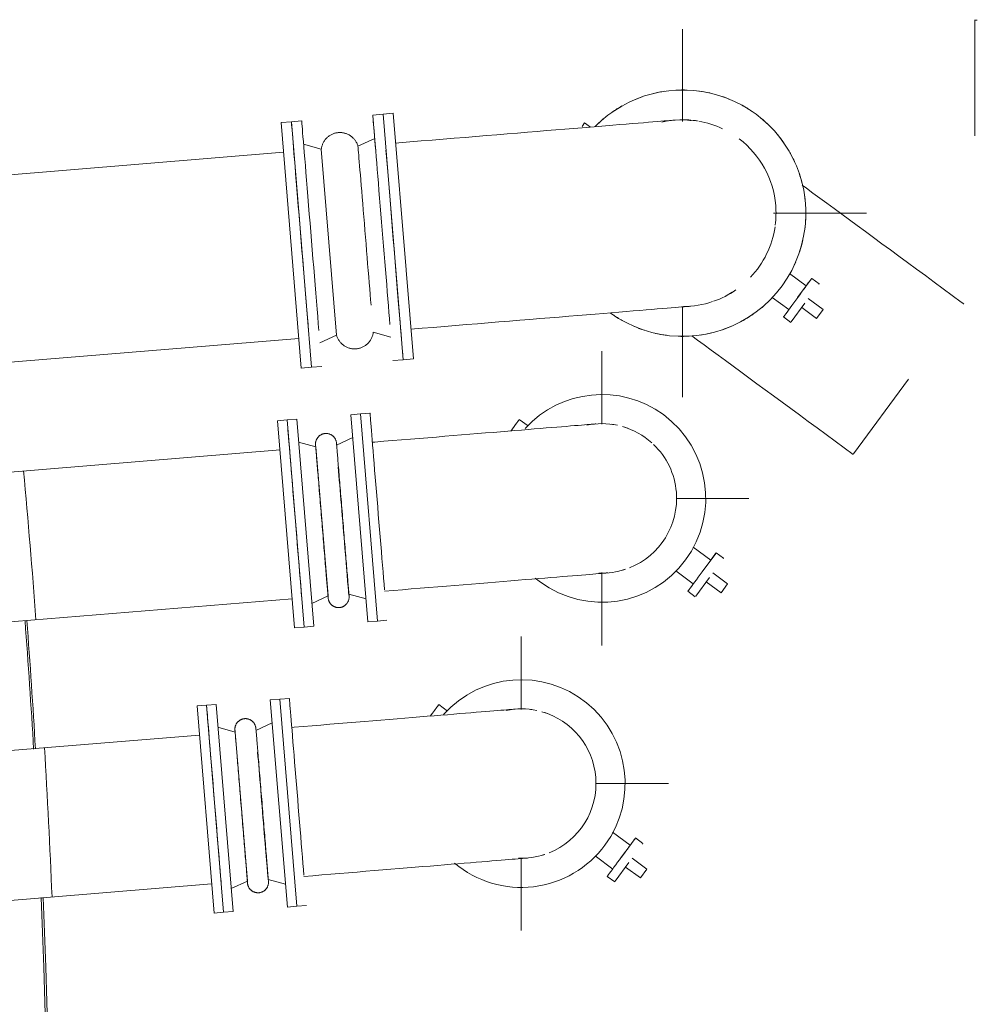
# Model space of a CAD drawing. Header units: metres. Extents: x 135583 to 135939, y 457896 to 458258.
# Tile 29 of 256: x 135630.36 to 135632.97, y 458089.87 to 458092.55. Entities that reach past the tile are written whole.
import ezdxf

# ---------------------------------------------------------------- set-up
doc = ezdxf.new("R2010")
doc.units = ezdxf.units.M
doc.linetypes.add('Hidden', pattern=[4, 2, -2])
doc.layers.add('NIEUWE INSTALLATIE', color=250, linetype='Continuous', lineweight=0)

msp = doc.modelspace()

# ---------------------------------------------------------------- linework, layer by layer
at = {"layer": 'NIEUWE INSTALLATIE'}
for p, q in [((135632.959, 458092.233), (135632.959, 458092.5489)), ((135632.1639, 458092.2721), (135632.1639, 458092.5228)), ((135631.3491, 458092.292), (135631.3212, 458092.2897)), ((135631.377, 458092.2943), (135631.3491, 458092.292)), ((135631.4039, 458091.6242), (135631.3491, 458092.292)), ((135631.4119, 458091.869), (135631.377, 458092.2943)), ((135631.0999, 458092.2715), (135631.072, 458092.2692)), ((135631.1269, 458091.6015), (135631.072, 458092.2692)), ((135631.1278, 458092.2738), (135631.0999, 458092.2715)), ((135631.1548, 458091.6038), (135631.0999, 458092.2715)), ((135631.8905, 458092.2587), (135631.8974, 458092.2682)), ((135631.913, 458092.2568), (135631.8974, 458092.2682)), ((135631.3264, 458092.2259), (135631.281, 458092.2051)), ((135631.0786, 458092.1885), (135629.385, 458092.0494)), ((135631.1813, 458092.1969), (135631.1331, 458092.21)), ((135631.2229, 458091.6906), (135631.1813, 458092.1969)), ((135632.4111, 458092.0228), (135632.6639, 458092.0228)), ((135631.4318, 458091.6265), (135631.412, 458091.868)), ((135632.5002, 458091.8253), (135632.4548, 458091.8587)), ((135632.4765, 458091.7931), (135632.5137, 458091.8437)), ((135632.5352, 458091.8307), (135632.515, 458091.8455)), ((135632.4078, 458091.7939), (135632.4529, 458091.7608)), ((135632.5056, 458091.7904), (135632.5459, 458091.7608)), ((135632.1639, 458091.5228), (135632.1639, 458091.7689)), ((135632.4967, 458091.7783), (135632.4595, 458091.7277)), ((135632.4878, 458091.7662), (135632.5281, 458091.7366)), ((135632.5459, 458091.7608), (135632.5281, 458091.7366)), ((135632.4381, 458091.7407), (135632.4582, 458091.7259)), ((135629.4265, 458091.5431), (135631.1202, 458091.6822)), ((135631.1774, 458091.6699), (135631.2229, 458091.6906)), ((135631.3226, 458091.6988), (135631.3708, 458091.6857)), ((135631.376, 458091.6219), (135631.4039, 458091.6242)), ((135631.4039, 458091.6242), (135631.4318, 458091.6265)), ((135631.9443, 458091.4486), (135631.9443, 458091.6472)), ((135631.1269, 458091.6015), (135631.1548, 458091.6038)), ((135631.1548, 458091.6038), (135631.1827, 458091.6061)), ((135632.7779, 458091.5716), (135632.6284, 458091.3681)), ((135631.0884, 458091.4604), (135631.0625, 458091.4582)), ((135631.3136, 458091.4789), (135631.2877, 458091.4767)), ((135631.334, 458090.9136), (135631.2877, 458091.4767)), ((135631.7434, 458091.4445), (135631.7198, 458091.4618)), ((135631.1088, 458090.8951), (135631.0625, 458091.4582)), ((135631.069, 458091.3792), (135629.0177, 458091.2107)), ((135632.1466, 458091.2472), (135632.3443, 458091.2472)), ((135632.2404, 458091.0793), (135632.1926, 458091.1144)), ((135632.2167, 458091.0471), (135632.2539, 458091.0977)), ((135632.2754, 458091.0847), (135632.2552, 458091.0995)), ((135631.9443, 458090.8472), (135631.9443, 458091.0454)), ((135632.1453, 458091.05), (135632.193, 458091.0149)), ((135632.2369, 458091.0323), (135632.1997, 458090.9817)), ((135632.2457, 458091.0444), (135632.286, 458091.0148)), ((135632.228, 458091.0202), (135632.2683, 458090.9906)), ((135632.286, 458091.0148), (135632.2683, 458090.9906)), ((135632.1782, 458090.9947), (135632.1984, 458090.9799)), ((135629.051, 458090.8057), (135631.1023, 458090.9742)), ((135631.334, 458090.9136), (135631.3599, 458090.9158)), ((135631.1088, 458090.8951), (135631.1347, 458090.8973)), ((135631.7251, 458090.673), (135631.7251, 458090.8717)), ((135630.8692, 458090.6848), (135630.8433, 458090.6827)), ((135631.0944, 458090.7033), (135631.0685, 458090.7012)), ((135631.1148, 458090.1381), (135631.0685, 458090.7012)), ((135631.5245, 458090.6687), (135631.5006, 458090.6863)), ((135630.8895, 458090.1196), (135630.8433, 458090.6827)), ((135630.8498, 458090.6036), (135628.7982, 458090.4351)), ((135631.9274, 458090.4717), (135632.1251, 458090.4717)), ((135632.0212, 458090.3038), (135631.9731, 458090.3391)), ((135631.9975, 458090.2715), (135632.0347, 458090.3221)), ((135632.0561, 458090.3091), (135632.036, 458090.3239)), ((135631.7251, 458090.0717), (135631.7251, 458090.2698)), ((135631.9257, 458090.2747), (135631.9738, 458090.2393)), ((135632.0176, 458090.2567), (135631.9805, 458090.2061)), ((135632.0265, 458090.2688), (135632.0668, 458090.2392)), ((135632.0491, 458090.2151), (135632.0088, 458090.2447)), ((135632.0668, 458090.2392), (135632.0491, 458090.2151)), ((135631.959, 458090.2192), (135631.9792, 458090.2044)), ((135628.8314, 458090.0301), (135630.883, 458090.1986)), ((135630.8895, 458090.1196), (135630.9154, 458090.1217)), ((135631.1148, 458090.1381), (135631.1407, 458090.1402))]:
    msp.add_line(p, q, dxfattribs=at)
at = {"layer": 'NIEUWE INSTALLATIE', "extrusion": (0, 0, -1)}
for p, q in [((135631.1143, 458091.4625), (135631.0884, 458091.4604)), ((135631.1347, 458090.8973), (135631.0884, 458091.4604)), ((135631.1143, 458091.4625), (135631.1606, 458090.8994)), ((135631.2877, 458091.4767), (135631.2618, 458091.4746)), ((135631.2618, 458091.4746), (135631.3081, 458090.9115)), ((135631.2877, 458091.4767), (135631.334, 458090.9136)), ((135631.2669, 458091.4123), (135631.2225, 458091.3918)), ((135631.1667, 458091.3872), (135631.1194, 458091.4002)), ((135631.1667, 458091.3872), (135631.1999, 458090.9822)), ((135631.1555, 458090.9617), (135631.1999, 458090.9822)), ((135631.2557, 458090.9868), (135631.303, 458090.9738)), ((135631.1347, 458090.8973), (135631.1606, 458090.8994)), ((135631.3081, 458090.9115), (135631.334, 458090.9136)), ((135630.8951, 458090.6869), (135630.8692, 458090.6848)), ((135630.9154, 458090.1217), (135630.8692, 458090.6848)), ((135630.8951, 458090.6869), (135630.9414, 458090.1238)), ((135631.0685, 458090.7012), (135631.0426, 458090.6991)), ((135631.0426, 458090.6991), (135631.0889, 458090.136)), ((135631.0685, 458090.7012), (135631.1148, 458090.1381)), ((135631.0477, 458090.6368), (135631.0033, 458090.6163)), ((135630.9474, 458090.6117), (135630.9002, 458090.6246)), ((135630.9474, 458090.6117), (135630.9807, 458090.2066)), ((135630.9362, 458090.1861), (135630.9807, 458090.2066)), ((135631.0365, 458090.2112), (135631.0837, 458090.1982)), ((135630.9154, 458090.1217), (135630.9414, 458090.1238)), ((135631.0889, 458090.136), (135631.1148, 458090.1381))]:
    msp.add_line(p, q, dxfattribs=at)
at = {"layer": 'NIEUWE INSTALLATIE', "flags": 128}
for points in [[(135632.1431, 458092.2759), (135632.1406, 458092.2757), (135632.1376, 458092.2755), (135632.1334, 458092.2751), (135632.1279, 458092.2747), (135632.1213, 458092.2742), (135632.1135, 458092.2735), (135632.1045, 458092.2728), (135632.0944, 458092.2719), (135632.0831, 458092.271), (135632.0707, 458092.27), (135632.0572, 458092.2689), (135632.0427, 458092.2677), (135632.0271, 458092.2664), (135632.0104, 458092.265), (135631.9928, 458092.2636), (135631.9741, 458092.2621), (135631.9546, 458092.2605), (135631.9341, 458092.2588), (135631.9127, 458092.257), (135631.8905, 458092.2552), (135631.8675, 458092.2533), (135631.8437, 458092.2513), (135631.8192, 458092.2493), (135631.7939, 458092.2473), (135631.7681, 458092.2451), (135631.7416, 458092.243), (135631.7145, 458092.2407), (135631.6869, 458092.2385), (135631.6588, 458092.2362), (135631.6303, 458092.2338), (135631.6014, 458092.2314), (135631.5721, 458092.229), (135631.5425, 458092.2266), (135631.5127, 458092.2242), (135631.4827, 458092.2217), (135631.4525, 458092.2192), (135631.4222, 458092.2167), (135631.3918, 458092.2142), (135631.3836, 458092.2136)], [(135631.1813, 458092.1969), (135631.1816, 458092.199), (135631.1819, 458092.201), (135631.1824, 458092.203), (135631.1829, 458092.2049), (135631.1835, 458092.2069), (135631.1841, 458092.2088), (135631.1849, 458092.2107), (135631.1857, 458092.2126), (135631.1866, 458092.2144), (135631.1876, 458092.2162), (135631.1886, 458092.218), (135631.1897, 458092.2197), (135631.1909, 458092.2213), (135631.1921, 458092.2229), (135631.1935, 458092.2245), (135631.1948, 458092.226), (135631.1963, 458092.2275), (135631.1977, 458092.2289), (135631.1993, 458092.2302), (135631.2009, 458092.2315), (135631.2025, 458092.2327), (135631.2042, 458092.2338), (135631.2059, 458092.2349), (135631.2077, 458092.2359), (135631.2095, 458092.2369), (135631.2114, 458092.2377), (135631.2132, 458092.2385), (135631.2152, 458092.2392), (135631.2171, 458092.2399), (135631.2191, 458092.2404), (135631.221, 458092.2409), (135631.223, 458092.2413), (135631.2251, 458092.2416), (135631.2271, 458092.2418), (135631.2291, 458092.242), (135631.2312, 458092.2421), (135631.2332, 458092.242), (135631.2352, 458092.242), (135631.2373, 458092.2418), (135631.2393, 458092.2415), (135631.2413, 458092.2412), (135631.2433, 458092.2408), (135631.2453, 458092.2403), (135631.2472, 458092.2397), (135631.2492, 458092.2391), (135631.2511, 458092.2383), (135631.2529, 458092.2375), (135631.2548, 458092.2367), (135631.2566, 458092.2357), (135631.2584, 458092.2347), (135631.2601, 458092.2336), (135631.2618, 458092.2324), (135631.2634, 458092.2312), (135631.265, 458092.2299), (135631.2665, 458092.2286), (135631.268, 458092.2272), (135631.2694, 458092.2257), (135631.2707, 458092.2242), (135631.272, 458092.2226), (135631.2733, 458092.221), (135631.2744, 458092.2193), (135631.2755, 458092.2176), (135631.2765, 458092.2158), (135631.2775, 458092.214), (135631.2784, 458092.2122), (135631.2792, 458092.2103), (135631.2799, 458092.2084), (135631.2806, 458092.2065), (135631.281, 458092.2051)], [(135632.489, 458092.0991), (135632.5005, 458092.0907), (135632.5184, 458092.0775), (135632.5371, 458092.0638), (135632.5563, 458092.0497), (135632.5761, 458092.0351), (135632.5965, 458092.0201), (135632.6175, 458092.0047), (135632.6389, 458091.989), (135632.6608, 458091.9729), (135632.6831, 458091.9565), (135632.7058, 458091.9398), (135632.7289, 458091.9229), (135632.7523, 458091.9057), (135632.7759, 458091.8883), (135632.7998, 458091.8707), (135632.824, 458091.853), (135632.8482, 458091.8352), (135632.8726, 458091.8172), (135632.8971, 458091.7992), (135632.9217, 458091.7812), (135632.9283, 458091.7763)], [(135631.4252, 458091.7073), (135631.4556, 458091.7098), (135631.4859, 458091.7122), (135631.5161, 458091.7147), (135631.5462, 458091.7172), (135631.5761, 458091.7197), (135631.6057, 458091.7221), (135631.6351, 458091.7245), (135631.6641, 458091.7269), (135631.6927, 458091.7292), (135631.7209, 458091.7316), (135631.7487, 458091.7338), (135631.7759, 458091.7361), (135631.8026, 458091.7383), (135631.8286, 458091.7404), (135631.854, 458091.7425), (135631.8787, 458091.7445), (135631.9027, 458091.7465), (135631.926, 458091.7484), (135631.9484, 458091.7502), (135631.97, 458091.752), (135631.9907, 458091.7537), (135632.0105, 458091.7553), (135632.0294, 458091.7569), (135632.0473, 458091.7584), (135632.0643, 458091.7598), (135632.0802, 458091.7611), (135632.095, 458091.7623), (135632.1088, 458091.7634), (135632.1215, 458091.7645), (135632.133, 458091.7654), (135632.1435, 458091.7663), (135632.1528, 458091.767), (135632.1609, 458091.7677), (135632.1678, 458091.7683), (135632.1736, 458091.7687), (135632.1782, 458091.7691), (135632.1815, 458091.7694), (135632.1837, 458091.7696), (135632.1846, 458091.7696)], [(135631.3226, 458091.6988), (135631.3223, 458091.6968), (135631.3219, 458091.6948), (135631.3215, 458091.6928), (135631.321, 458091.6908), (135631.3204, 458091.6889), (135631.3197, 458091.687), (135631.319, 458091.6851), (135631.3181, 458091.6832), (135631.3172, 458091.6814), (135631.3163, 458091.6796), (135631.3152, 458091.6778), (135631.3141, 458091.6761), (135631.3129, 458091.6744), (135631.3117, 458091.6728), (135631.3104, 458091.6713), (135631.309, 458091.6697), (135631.3076, 458091.6683), (135631.3061, 458091.6669), (135631.3046, 458091.6655), (135631.303, 458091.6643), (135631.3013, 458091.6631), (135631.2997, 458091.6619), (135631.2979, 458091.6608), (135631.2962, 458091.6598), (135631.2943, 458091.6589), (135631.2925, 458091.658), (135631.2906, 458091.6573), (135631.2887, 458091.6565), (135631.2868, 458091.6559), (135631.2848, 458091.6554), (135631.2828, 458091.6549), (135631.2808, 458091.6545), (135631.2788, 458091.6542), (135631.2768, 458091.6539), (135631.2747, 458091.6538), (135631.2727, 458091.6537), (135631.2707, 458091.6537), (135631.2686, 458091.6538), (135631.2666, 458091.654), (135631.2646, 458091.6542), (135631.2626, 458091.6546), (135631.2606, 458091.655), (135631.2586, 458091.6555), (135631.2566, 458091.656), (135631.2547, 458091.6567), (135631.2528, 458091.6574), (135631.2509, 458091.6582), (135631.2491, 458091.6591), (135631.2473, 458091.6601), (135631.2455, 458091.6611), (135631.2438, 458091.6622), (135631.2421, 458091.6633), (135631.2405, 458091.6645), (135631.2389, 458091.6658), (135631.2374, 458091.6672), (135631.2359, 458091.6686), (135631.2345, 458091.6701), (135631.2331, 458091.6716), (135631.2318, 458091.6732), (135631.2306, 458091.6748), (135631.2294, 458091.6765), (135631.2283, 458091.6782), (135631.2273, 458091.68), (135631.2264, 458091.6818), (135631.2255, 458091.6836), (135631.2247, 458091.6855), (135631.2239, 458091.6874), (135631.2233, 458091.6893), (135631.2229, 458091.6906)], [(135632.6276, 458091.3669), (135632.603, 458091.385), (135632.5785, 458091.403), (135632.554, 458091.4209), (135632.5297, 458091.4388), (135632.5056, 458091.4566), (135632.4816, 458091.4742), (135632.4578, 458091.4916), (135632.4344, 458091.5089), (135632.4112, 458091.5259), (135632.3884, 458091.5426), (135632.366, 458091.5591), (135632.344, 458091.5753), (135632.3224, 458091.5911), (135632.3014, 458091.6066), (135632.2808, 458091.6217), (135632.2608, 458091.6364), (135632.2414, 458091.6506), (135632.2226, 458091.6644), (135632.2045, 458091.6778), (135632.1888, 458091.6893)], [(135631.9277, 458091.4497), (135631.9258, 458091.4496), (135631.9233, 458091.4494), (135631.9199, 458091.4491), (135631.9156, 458091.4487), (135631.9103, 458091.4483), (135631.904, 458091.4478), (135631.8969, 458091.4472), (135631.8887, 458091.4465), (135631.8797, 458091.4458), (135631.8698, 458091.445), (135631.859, 458091.4441), (135631.8474, 458091.4431), (135631.8349, 458091.4421), (135631.8216, 458091.441), (135631.8075, 458091.4399), (135631.7926, 458091.4386), (135631.7769, 458091.4373), (135631.7605, 458091.436), (135631.7434, 458091.4346), (135631.7257, 458091.4331), (135631.7072, 458091.4316), (135631.6882, 458091.4301), (135631.6686, 458091.4285), (135631.6484, 458091.4268), (135631.6277, 458091.4251), (135631.6065, 458091.4234), (135631.5848, 458091.4216), (135631.5628, 458091.4198), (135631.5403, 458091.4179), (135631.5175, 458091.416), (135631.4943, 458091.4141), (135631.4709, 458091.4122), (135631.4473, 458091.4103), (135631.4234, 458091.4083), (135631.3994, 458091.4063), (135631.3752, 458091.4044), (135631.351, 458091.4024), (135631.3267, 458091.4004), (135631.3201, 458091.3998)], [(135631.3534, 458090.9948), (135631.3777, 458090.9968), (135631.402, 458090.9988), (135631.4261, 458091.0008), (135631.4502, 458091.0027), (135631.4741, 458091.0047), (135631.4978, 458091.0067), (135631.5213, 458091.0086), (135631.5445, 458091.0105), (135631.5674, 458091.0124), (135631.59, 458091.0142), (135631.6122, 458091.016), (135631.634, 458091.0178), (135631.6553, 458091.0196), (135631.6761, 458091.0213), (135631.6965, 458091.023), (135631.7162, 458091.0246), (135631.7354, 458091.0262), (135631.754, 458091.0277), (135631.772, 458091.0292), (135631.7892, 458091.0306), (135631.8058, 458091.032), (135631.8217, 458091.0333), (135631.8368, 458091.0345), (135631.8511, 458091.0357), (135631.8647, 458091.0368), (135631.8774, 458091.0378), (135631.8892, 458091.0388), (135631.9003, 458091.0397), (135631.9104, 458091.0405), (135631.9197, 458091.0413), (135631.928, 458091.042), (135631.9355, 458091.0426), (135631.942, 458091.0431), (135631.9475, 458091.0436), (135631.9521, 458091.044), (135631.9558, 458091.0443), (135631.9585, 458091.0445), (135631.9602, 458091.0446), (135631.9609, 458091.0447)], [(135631.7085, 458090.6742), (135631.7065, 458090.674), (135631.7041, 458090.6738), (135631.7007, 458090.6735), (135631.6964, 458090.6732), (135631.6911, 458090.6728), (135631.6848, 458090.6722), (135631.6776, 458090.6717), (135631.6695, 458090.671), (135631.6605, 458090.6702), (135631.6506, 458090.6694), (135631.6398, 458090.6685), (135631.6282, 458090.6676), (135631.6157, 458090.6666), (135631.6024, 458090.6655), (135631.5882, 458090.6643), (135631.5733, 458090.6631), (135631.5577, 458090.6618), (135631.5413, 458090.6605), (135631.5242, 458090.659), (135631.5064, 458090.6576), (135631.488, 458090.6561), (135631.469, 458090.6545), (135631.4494, 458090.6529), (135631.4292, 458090.6512), (135631.4085, 458090.6495), (135631.3873, 458090.6478), (135631.3656, 458090.646), (135631.3435, 458090.6442), (135631.3211, 458090.6424), (135631.2983, 458090.6405), (135631.2751, 458090.6386), (135631.2517, 458090.6367), (135631.228, 458090.6347), (135631.2042, 458090.6328), (135631.1802, 458090.6308), (135631.156, 458090.6288), (135631.1318, 458090.6268), (135631.1075, 458090.6248), (135631.1009, 458090.6243)], [(135631.1342, 458090.2192), (135631.1585, 458090.2212), (135631.1827, 458090.2232), (135631.2069, 458090.2252), (135631.231, 458090.2272), (135631.2549, 458090.2292), (135631.2786, 458090.2311), (135631.3021, 458090.233), (135631.3253, 458090.2349), (135631.3482, 458090.2368), (135631.3708, 458090.2387), (135631.393, 458090.2405), (135631.4147, 458090.2423), (135631.4361, 458090.244), (135631.4569, 458090.2458), (135631.4772, 458090.2474), (135631.497, 458090.249), (135631.5162, 458090.2506), (135631.5348, 458090.2521), (135631.5528, 458090.2536), (135631.57, 458090.255), (135631.5866, 458090.2564), (135631.6025, 458090.2577), (135631.6176, 458090.2589), (135631.6319, 458090.2601), (135631.6454, 458090.2612), (135631.6582, 458090.2623), (135631.67, 458090.2633), (135631.6811, 458090.2642), (135631.6912, 458090.265), (135631.7005, 458090.2658), (135631.7088, 458090.2664), (135631.7162, 458090.2671), (135631.7227, 458090.2676), (135631.7283, 458090.268), (135631.7329, 458090.2684), (135631.7366, 458090.2687), (135631.7392, 458090.2689), (135631.741, 458090.2691), (135631.7417, 458090.2691)]]:
    msp.add_lwpolyline(points, dxfattribs=at)
at = {"layer": 'NIEUWE INSTALLATIE', "extrusion": (0, 0, -1), "flags": 128}
for points in [[(-135631.1656, 458091.3929), (-135631.1655, 458091.394), (-135631.1655, 458091.3952), (-135631.1655, 458091.3963), (-135631.1656, 458091.3974), (-135631.1657, 458091.3986), (-135631.1659, 458091.3997), (-135631.1661, 458091.4008), (-135631.1663, 458091.402), (-135631.1666, 458091.4031), (-135631.167, 458091.4042), (-135631.1673, 458091.4052), (-135631.1678, 458091.4063), (-135631.1682, 458091.4073), (-135631.1687, 458091.4084), (-135631.1693, 458091.4094), (-135631.1699, 458091.4103), (-135631.1705, 458091.4113), (-135631.1711, 458091.4122), (-135631.1718, 458091.4131), (-135631.1726, 458091.414), (-135631.1733, 458091.4149), (-135631.1741, 458091.4157), (-135631.175, 458091.4165), (-135631.1758, 458091.4172), (-135631.1767, 458091.4179), (-135631.1777, 458091.4186), (-135631.1786, 458091.4192), (-135631.1796, 458091.4198), (-135631.1806, 458091.4204), (-135631.1816, 458091.4209), (-135631.1826, 458091.4214), (-135631.1837, 458091.4218), (-135631.1848, 458091.4222), (-135631.1858, 458091.4226), (-135631.1869, 458091.4229), (-135631.1881, 458091.4231), (-135631.1892, 458091.4234), (-135631.1903, 458091.4235), (-135631.1914, 458091.4237), (-135631.1926, 458091.4238), (-135631.1937, 458091.4238), (-135631.1949, 458091.4238), (-135631.196, 458091.4237), (-135631.1972, 458091.4236), (-135631.1983, 458091.4235), (-135631.1994, 458091.4233), (-135631.2005, 458091.4231), (-135631.2016, 458091.4228), (-135631.2027, 458091.4225), (-135631.2038, 458091.4221), (-135631.2049, 458091.4217), (-135631.2059, 458091.4212), (-135631.207, 458091.4207), (-135631.208, 458091.4202), (-135631.209, 458091.4196), (-135631.2099, 458091.419), (-135631.2109, 458091.4184), (-135631.2118, 458091.4177), (-135631.2127, 458091.4169), (-135631.2135, 458091.4162), (-135631.2143, 458091.4154), (-135631.2151, 458091.4146), (-135631.2159, 458091.4137), (-135631.2166, 458091.4128), (-135631.2173, 458091.4119), (-135631.2179, 458091.411), (-135631.2186, 458091.41), (-135631.2191, 458091.409), (-135631.2197, 458091.408), (-135631.2201, 458091.407), (-135631.2206, 458091.4059), (-135631.221, 458091.4048), (-135631.2214, 458091.4038), (-135631.2217, 458091.4027), (-135631.222, 458091.4016), (-135631.2222, 458091.4004), (-135631.2224, 458091.3993), (-135631.2225, 458091.3982), (-135631.2226, 458091.3976)], [(-135631.1656, 458091.3929), (-135631.1656, 458091.3927), (-135631.1657, 458091.3922), (-135631.1657, 458091.3914), (-135631.1658, 458091.3902), (-135631.166, 458091.3887), (-135631.1661, 458091.3869), (-135631.1663, 458091.3848), (-135631.1665, 458091.3823), (-135631.1667, 458091.3795), (-135631.167, 458091.3764), (-135631.1672, 458091.373), (-135631.1675, 458091.3693), (-135631.1679, 458091.3654), (-135631.1682, 458091.3611), (-135631.1686, 458091.3565), (-135631.169, 458091.3517), (-135631.1694, 458091.3466), (-135631.1699, 458091.3412), (-135631.1703, 458091.3356), (-135631.1708, 458091.3297), (-135631.1713, 458091.3236), (-135631.1718, 458091.3173), (-135631.1724, 458091.3108), (-135631.1729, 458091.3041), (-135631.1735, 458091.2972), (-135631.1741, 458091.2901), (-135631.1747, 458091.2828), (-135631.1753, 458091.2754), (-135631.1759, 458091.2678), (-135631.1765, 458091.2601), (-135631.1772, 458091.2523), (-135631.1778, 458091.2444), (-135631.1785, 458091.2363), (-135631.1791, 458091.2282), (-135631.1798, 458091.22), (-135631.1805, 458091.2118), (-135631.1812, 458091.2035), (-135631.1818, 458091.1952), (-135631.1825, 458091.1869), (-135631.1832, 458091.1786), (-135631.1839, 458091.1703), (-135631.1846, 458091.162), (-135631.1853, 458091.1537), (-135631.1859, 458091.1455), (-135631.1866, 458091.1373), (-135631.1873, 458091.1293), (-135631.1879, 458091.1213), (-135631.1886, 458091.1134), (-135631.1892, 458091.1056), (-135631.1898, 458091.098), (-135631.1905, 458091.0905), (-135631.1911, 458091.0832), (-135631.1916, 458091.076), (-135631.1922, 458091.0689), (-135631.1928, 458091.0621), (-135631.1933, 458091.0555), (-135631.1939, 458091.0491), (-135631.1944, 458091.0428), (-135631.1949, 458091.0369), (-135631.1953, 458091.0311), (-135631.1958, 458091.0256), (-135631.1962, 458091.0204), (-135631.1966, 458091.0154), (-135631.197, 458091.0107), (-135631.1974, 458091.0062), (-135631.1977, 458091.0021), (-135631.198, 458090.9982), (-135631.1983, 458090.9947), (-135631.1986, 458090.9914), (-135631.1988, 458090.9885), (-135631.199, 458090.9858), (-135631.1992, 458090.9835), (-135631.1994, 458090.9815), (-135631.1995, 458090.9799), (-135631.1997, 458090.9785), (-135631.1997, 458090.9775), (-135631.1998, 458090.9768), (-135631.1998, 458090.9765), (-135631.1998, 458090.9764)], [(-135631.1657, 458091.3914), (-135631.1657, 458091.3918), (-135631.1656, 458091.3925), (-135631.1656, 458091.3928), (-135631.1656, 458091.3929)], [(-135631.2568, 458090.9811), (-135631.2568, 458090.9813), (-135631.2567, 458090.9818), (-135631.2567, 458090.9826), (-135631.2566, 458090.9838), (-135631.2564, 458090.9853), (-135631.2563, 458090.9871), (-135631.2561, 458090.9892), (-135631.2559, 458090.9917), (-135631.2557, 458090.9945), (-135631.2554, 458090.9976), (-135631.2552, 458091.0009), (-135631.2549, 458091.0046), (-135631.2545, 458091.0086), (-135631.2542, 458091.0129), (-135631.2538, 458091.0175), (-135631.2534, 458091.0223), (-135631.253, 458091.0274), (-135631.2525, 458091.0328), (-135631.2521, 458091.0384), (-135631.2516, 458091.0443), (-135631.2511, 458091.0504), (-135631.2506, 458091.0567), (-135631.25, 458091.0632), (-135631.2495, 458091.0699), (-135631.2489, 458091.0768), (-135631.2483, 458091.0839), (-135631.2477, 458091.0912), (-135631.2471, 458091.0986), (-135631.2465, 458091.1062), (-135631.2459, 458091.1139), (-135631.2452, 458091.1217), (-135631.2446, 458091.1296), (-135631.2439, 458091.1377), (-135631.2433, 458091.1458), (-135631.2426, 458091.1539), (-135631.2419, 458091.1622), (-135631.2412, 458091.1705), (-135631.2406, 458091.1788), (-135631.2399, 458091.1871), (-135631.2392, 458091.1954), (-135631.2385, 458091.2037), (-135631.2378, 458091.212), (-135631.2371, 458091.2203), (-135631.2365, 458091.2285), (-135631.2358, 458091.2366), (-135631.2351, 458091.2447), (-135631.2345, 458091.2527), (-135631.2338, 458091.2606), (-135631.2332, 458091.2683), (-135631.2326, 458091.276), (-135631.2319, 458091.2835), (-135631.2313, 458091.2908), (-135631.2308, 458091.298), (-135631.2302, 458091.305), (-135631.2296, 458091.3119), (-135631.2291, 458091.3185), (-135631.2285, 458091.3249), (-135631.228, 458091.3311), (-135631.2275, 458091.3371), (-135631.2271, 458091.3429), (-135631.2266, 458091.3484), (-135631.2262, 458091.3536), (-135631.2258, 458091.3586), (-135631.2254, 458091.3633), (-135631.225, 458091.3678), (-135631.2247, 458091.3719), (-135631.2244, 458091.3758), (-135631.2241, 458091.3793), (-135631.2238, 458091.3826), (-135631.2236, 458091.3855), (-135631.2234, 458091.3882), (-135631.2232, 458091.3905), (-135631.223, 458091.3925), (-135631.2229, 458091.3941), (-135631.2227, 458091.3955), (-135631.2227, 458091.3965), (-135631.2226, 458091.3972), (-135631.2226, 458091.3975), (-135631.2226, 458091.3976)], [(-135631.2226, 458091.3976), (-135631.2226, 458091.3974), (-135631.2226, 458091.3969), (-135631.2227, 458091.3961), (-135631.2227, 458091.3955)], [(-135631.2568, 458090.9811), (-135631.2569, 458090.98), (-135631.2569, 458090.9788), (-135631.2569, 458090.9777), (-135631.2568, 458090.9765), (-135631.2567, 458090.9754), (-135631.2565, 458090.9743), (-135631.2563, 458090.9732), (-135631.2561, 458090.972), (-135631.2558, 458090.9709), (-135631.2554, 458090.9698), (-135631.2551, 458090.9688), (-135631.2546, 458090.9677), (-135631.2542, 458090.9667), (-135631.2537, 458090.9656), (-135631.2531, 458090.9646), (-135631.2525, 458090.9636), (-135631.2519, 458090.9627), (-135631.2513, 458090.9618), (-135631.2506, 458090.9608), (-135631.2498, 458090.96), (-135631.2491, 458090.9591), (-135631.2483, 458090.9583), (-135631.2474, 458090.9575), (-135631.2466, 458090.9568), (-135631.2457, 458090.9561), (-135631.2447, 458090.9554), (-135631.2438, 458090.9548), (-135631.2428, 458090.9542), (-135631.2418, 458090.9536), (-135631.2408, 458090.9531), (-135631.2398, 458090.9526), (-135631.2387, 458090.9522), (-135631.2376, 458090.9518), (-135631.2366, 458090.9514), (-135631.2355, 458090.9511), (-135631.2343, 458090.9508), (-135631.2332, 458090.9506), (-135631.2321, 458090.9504), (-135631.231, 458090.9503), (-135631.2298, 458090.9502), (-135631.2287, 458090.9502), (-135631.2275, 458090.9502), (-135631.2264, 458090.9503), (-135631.2252, 458090.9504), (-135631.2241, 458090.9505), (-135631.223, 458090.9507), (-135631.2219, 458090.9509), (-135631.2208, 458090.9512), (-135631.2197, 458090.9515), (-135631.2186, 458090.9519), (-135631.2175, 458090.9523), (-135631.2165, 458090.9528), (-135631.2154, 458090.9533), (-135631.2144, 458090.9538), (-135631.2134, 458090.9544), (-135631.2125, 458090.955), (-135631.2115, 458090.9556), (-135631.2106, 458090.9563), (-135631.2097, 458090.9571), (-135631.2089, 458090.9578), (-135631.2081, 458090.9586), (-135631.2073, 458090.9594), (-135631.2065, 458090.9603), (-135631.2058, 458090.9612), (-135631.2051, 458090.9621), (-135631.2045, 458090.963), (-135631.2038, 458090.964), (-135631.2033, 458090.965), (-135631.2027, 458090.966), (-135631.2023, 458090.967), (-135631.2018, 458090.9681), (-135631.2014, 458090.9691), (-135631.201, 458090.9702), (-135631.2007, 458090.9713), (-135631.2004, 458090.9724), (-135631.2002, 458090.9736), (-135631.2, 458090.9747), (-135631.1999, 458090.9758), (-135631.1998, 458090.977), (-135631.1997, 458090.9781), (-135631.1997, 458090.9792), (-135631.1998, 458090.9804), (-135631.1999, 458090.9815), (-135631.1999, 458090.9822)], [(-135631.1998, 458090.9764), (-135631.1998, 458090.9766), (-135631.1998, 458090.9771), (-135631.1997, 458090.9779), (-135631.1997, 458090.9785)], [(-135631.2567, 458090.9826), (-135631.2567, 458090.9822), (-135631.2568, 458090.9815), (-135631.2568, 458090.9812), (-135631.2568, 458090.9811)], [(-135630.9464, 458090.6173), (-135630.9463, 458090.6185), (-135630.9463, 458090.6196), (-135630.9463, 458090.6208), (-135630.9464, 458090.6219), (-135630.9465, 458090.623), (-135630.9467, 458090.6242), (-135630.9469, 458090.6253), (-135630.9471, 458090.6264), (-135630.9474, 458090.6275), (-135630.9477, 458090.6286), (-135630.9481, 458090.6297), (-135630.9485, 458090.6307), (-135630.949, 458090.6318), (-135630.9495, 458090.6328), (-135630.95, 458090.6338), (-135630.9506, 458090.6348), (-135630.9513, 458090.6358), (-135630.9519, 458090.6367), (-135630.9526, 458090.6376), (-135630.9534, 458090.6385), (-135630.9541, 458090.6393), (-135630.9549, 458090.6401), (-135630.9558, 458090.6409), (-135630.9566, 458090.6417), (-135630.9575, 458090.6424), (-135630.9584, 458090.643), (-135630.9594, 458090.6437), (-135630.9604, 458090.6443), (-135630.9614, 458090.6448), (-135630.9624, 458090.6454), (-135630.9634, 458090.6458), (-135630.9645, 458090.6463), (-135630.9655, 458090.6467), (-135630.9666, 458090.647), (-135630.9677, 458090.6473), (-135630.9688, 458090.6476), (-135630.97, 458090.6478), (-135630.9711, 458090.648), (-135630.9722, 458090.6481), (-135630.9734, 458090.6482), (-135630.9745, 458090.6482), (-135630.9757, 458090.6482), (-135630.9768, 458090.6482), (-135630.9779, 458090.6481), (-135630.9791, 458090.6479), (-135630.9802, 458090.6477), (-135630.9813, 458090.6475), (-135630.9824, 458090.6472), (-135630.9835, 458090.6469), (-135630.9846, 458090.6465), (-135630.9857, 458090.6461), (-135630.9867, 458090.6457), (-135630.9877, 458090.6452), (-135630.9888, 458090.6446), (-135630.9897, 458090.6441), (-135630.9907, 458090.6435), (-135630.9916, 458090.6428), (-135630.9926, 458090.6421), (-135630.9934, 458090.6414), (-135630.9943, 458090.6406), (-135630.9951, 458090.6398), (-135630.9959, 458090.639), (-135630.9967, 458090.6382), (-135630.9974, 458090.6373), (-135630.9981, 458090.6364), (-135630.9987, 458090.6354), (-135630.9993, 458090.6344), (-135630.9999, 458090.6335), (-135631.0004, 458090.6324), (-135631.0009, 458090.6314), (-135631.0014, 458090.6304), (-135631.0018, 458090.6293), (-135631.0021, 458090.6282), (-135631.0025, 458090.6271), (-135631.0027, 458090.626), (-135631.003, 458090.6249), (-135631.0032, 458090.6238), (-135631.0033, 458090.6226), (-135631.0034, 458090.622)], [(-135630.9464, 458090.6173), (-135630.9464, 458090.6172), (-135630.9464, 458090.6167), (-135630.9465, 458090.6158), (-135630.9466, 458090.6147), (-135630.9467, 458090.6132), (-135630.9469, 458090.6114), (-135630.9471, 458090.6092), (-135630.9473, 458090.6068), (-135630.9475, 458090.604), (-135630.9477, 458090.6009), (-135630.948, 458090.5975), (-135630.9483, 458090.5938), (-135630.9487, 458090.5898), (-135630.949, 458090.5855), (-135630.9494, 458090.581), (-135630.9498, 458090.5761), (-135630.9502, 458090.571), (-135630.9506, 458090.5656), (-135630.9511, 458090.56), (-135630.9516, 458090.5542), (-135630.9521, 458090.5481), (-135630.9526, 458090.5418), (-135630.9531, 458090.5352), (-135630.9537, 458090.5285), (-135630.9543, 458090.5216), (-135630.9548, 458090.5145), (-135630.9554, 458090.5072), (-135630.956, 458090.4998), (-135630.9567, 458090.4923), (-135630.9573, 458090.4846), (-135630.9579, 458090.4767), (-135630.9586, 458090.4688), (-135630.9593, 458090.4608), (-135630.9599, 458090.4527), (-135630.9606, 458090.4445), (-135630.9613, 458090.4363), (-135630.9619, 458090.428), (-135630.9626, 458090.4197), (-135630.9633, 458090.4114), (-135630.964, 458090.403), (-135630.9647, 458090.3947), (-135630.9654, 458090.3864), (-135630.966, 458090.3782), (-135630.9667, 458090.3699), (-135630.9674, 458090.3618), (-135630.968, 458090.3537), (-135630.9687, 458090.3457), (-135630.9694, 458090.3379), (-135630.97, 458090.3301), (-135630.9706, 458090.3225), (-135630.9712, 458090.315), (-135630.9718, 458090.3076), (-135630.9724, 458090.3004), (-135630.973, 458090.2934), (-135630.9736, 458090.2866), (-135630.9741, 458090.2799), (-135630.9746, 458090.2735), (-135630.9751, 458090.2673), (-135630.9756, 458090.2613), (-135630.9761, 458090.2556), (-135630.9766, 458090.2501), (-135630.977, 458090.2448), (-135630.9774, 458090.2398), (-135630.9778, 458090.2351), (-135630.9782, 458090.2307), (-135630.9785, 458090.2265), (-135630.9788, 458090.2227), (-135630.9791, 458090.2191), (-135630.9794, 458090.2159), (-135630.9796, 458090.2129), (-135630.9798, 458090.2103), (-135630.98, 458090.208), (-135630.9802, 458090.206), (-135630.9803, 458090.2043), (-135630.9804, 458090.203), (-135630.9805, 458090.202), (-135630.9806, 458090.2013), (-135630.9806, 458090.2009), (-135630.9806, 458090.2009)], [(-135630.9465, 458090.6158), (-135630.9465, 458090.6163), (-135630.9464, 458090.6169), (-135630.9464, 458090.6173), (-135630.9464, 458090.6173)], [(-135631.0376, 458090.2056), (-135631.0376, 458090.2057), (-135631.0375, 458090.2062), (-135631.0374, 458090.2071), (-135631.0373, 458090.2082), (-135631.0372, 458090.2097), (-135631.0371, 458090.2115), (-135631.0369, 458090.2137), (-135631.0367, 458090.2161), (-135631.0365, 458090.2189), (-135631.0362, 458090.222), (-135631.0359, 458090.2254), (-135631.0356, 458090.2291), (-135631.0353, 458090.2331), (-135631.035, 458090.2374), (-135631.0346, 458090.2419), (-135631.0342, 458090.2468), (-135631.0338, 458090.2519), (-135631.0333, 458090.2572), (-135631.0329, 458090.2629), (-135631.0324, 458090.2687), (-135631.0319, 458090.2748), (-135631.0314, 458090.2811), (-135631.0308, 458090.2876), (-135631.0303, 458090.2944), (-135631.0297, 458090.3013), (-135631.0291, 458090.3084), (-135631.0285, 458090.3156), (-135631.0279, 458090.3231), (-135631.0273, 458090.3306), (-135631.0267, 458090.3383), (-135631.026, 458090.3462), (-135631.0254, 458090.3541), (-135631.0247, 458090.3621), (-135631.024, 458090.3702), (-135631.0234, 458090.3784), (-135631.0227, 458090.3866), (-135631.022, 458090.3949), (-135631.0213, 458090.4032), (-135631.0206, 458090.4115), (-135631.02, 458090.4199), (-135631.0193, 458090.4282), (-135631.0186, 458090.4365), (-135631.0179, 458090.4447), (-135631.0172, 458090.4529), (-135631.0166, 458090.4611), (-135631.0159, 458090.4692), (-135631.0153, 458090.4771), (-135631.0146, 458090.485), (-135631.014, 458090.4928), (-135631.0133, 458090.5004), (-135631.0127, 458090.5079), (-135631.0121, 458090.5153), (-135631.0115, 458090.5225), (-135631.011, 458090.5295), (-135631.0104, 458090.5363), (-135631.0099, 458090.543), (-135631.0093, 458090.5494), (-135631.0088, 458090.5556), (-135631.0083, 458090.5616), (-135631.0079, 458090.5673), (-135631.0074, 458090.5728), (-135631.007, 458090.5781), (-135631.0066, 458090.5831), (-135631.0062, 458090.5878), (-135631.0058, 458090.5922), (-135631.0055, 458090.5964), (-135631.0051, 458090.6002), (-135631.0049, 458090.6038), (-135631.0046, 458090.607), (-135631.0043, 458090.61), (-135631.0041, 458090.6126), (-135631.0039, 458090.6149), (-135631.0038, 458090.6169), (-135631.0036, 458090.6186), (-135631.0035, 458090.6199), (-135631.0034, 458090.6209), (-135631.0034, 458090.6216), (-135631.0034, 458090.622), (-135631.0034, 458090.622)], [(-135631.0034, 458090.622), (-135631.0034, 458090.6218), (-135631.0034, 458090.6213), (-135631.0035, 458090.6205), (-135631.0035, 458090.6199)], [(-135630.9806, 458090.2009), (-135630.9806, 458090.2011), (-135630.9805, 458090.2016), (-135630.9805, 458090.2024), (-135630.9804, 458090.203)], [(-135631.0376, 458090.2056), (-135631.0376, 458090.2044), (-135631.0377, 458090.2033), (-135631.0376, 458090.2021), (-135631.0376, 458090.201), (-135631.0375, 458090.1999), (-135631.0373, 458090.1987), (-135631.0371, 458090.1976), (-135631.0369, 458090.1965), (-135631.0366, 458090.1954), (-135631.0362, 458090.1943), (-135631.0359, 458090.1932), (-135631.0354, 458090.1921), (-135631.035, 458090.1911), (-135631.0345, 458090.1901), (-135631.0339, 458090.1891), (-135631.0333, 458090.1881), (-135631.0327, 458090.1871), (-135631.032, 458090.1862), (-135631.0313, 458090.1853), (-135631.0306, 458090.1844), (-135631.0298, 458090.1836), (-135631.029, 458090.1828), (-135631.0282, 458090.182), (-135631.0273, 458090.1812), (-135631.0264, 458090.1805), (-135631.0255, 458090.1798), (-135631.0246, 458090.1792), (-135631.0236, 458090.1786), (-135631.0226, 458090.178), (-135631.0216, 458090.1775), (-135631.0205, 458090.177), (-135631.0195, 458090.1766), (-135631.0184, 458090.1762), (-135631.0173, 458090.1759), (-135631.0162, 458090.1756), (-135631.0151, 458090.1753), (-135631.014, 458090.1751), (-135631.0129, 458090.1749), (-135631.0117, 458090.1748), (-135631.0106, 458090.1747), (-135631.0094, 458090.1746), (-135631.0083, 458090.1747), (-135631.0072, 458090.1747), (-135631.006, 458090.1748), (-135631.0049, 458090.175), (-135631.0038, 458090.1751), (-135631.0026, 458090.1754), (-135631.0015, 458090.1757), (-135631.0004, 458090.176), (-135630.9994, 458090.1764), (-135630.9983, 458090.1768), (-135630.9972, 458090.1772), (-135630.9962, 458090.1777), (-135630.9952, 458090.1782), (-135630.9942, 458090.1788), (-135630.9933, 458090.1794), (-135630.9923, 458090.1801), (-135630.9914, 458090.1808), (-135630.9905, 458090.1815), (-135630.9897, 458090.1823), (-135630.9888, 458090.1831), (-135630.988, 458090.1839), (-135630.9873, 458090.1847), (-135630.9866, 458090.1856), (-135630.9859, 458090.1865), (-135630.9852, 458090.1875), (-135630.9846, 458090.1884), (-135630.9841, 458090.1894), (-135630.9835, 458090.1904), (-135630.983, 458090.1915), (-135630.9826, 458090.1925), (-135630.9822, 458090.1936), (-135630.9818, 458090.1947), (-135630.9815, 458090.1958), (-135630.9812, 458090.1969), (-135630.981, 458090.198), (-135630.9808, 458090.1991), (-135630.9807, 458090.2003), (-135630.9806, 458090.2014), (-135630.9805, 458090.2026), (-135630.9805, 458090.2037), (-135630.9806, 458090.2048), (-135630.9806, 458090.206), (-135630.9807, 458090.2066)], [(-135631.0374, 458090.2071), (-135631.0375, 458090.2066), (-135631.0375, 458090.206), (-135631.0376, 458090.2056), (-135631.0376, 458090.2056)]]:
    msp.add_lwpolyline(points, dxfattribs=at)
at = {"layer": 'NIEUWE INSTALLATIE'}
for centre, radius, start, end in [((135632.959, 458092.863), 0.315, 270, 271.1552), ((135632.1639, 458092.0228), 0.335, 10.696, 135.2658), ((135632.1639, 458092.0228), 0.335, 98.472, 103.6724), ((135632.1639, 458092.0228), 0.335, 87.8838, 93.0842), ((135632.1639, 458092.0228), 0.335, 77.2955, 82.4959), ((135632.1639, 458092.0228), 0.335, 109.146, 114.2606), ((135632.1639, 458092.0228), 0.335, 66.6024, 71.9077), ((135632.1639, 458092.0228), 0.335, 119.5436, 124.8489), ((135632.1639, 458092.0228), 0.335, 56.0142, 61.3194), ((135632.1639, 458092.0228), 0.335, 130.1318, 135.2954), ((135632.1639, 458092.0228), 0.254, 80.7385, 102.8153), ((135632.1639, 458092.0228), 0.254, 88.5372, 90), ((135632.1639, 458092.1498), 0.127, 79.4992, 85.2979), ((135632.1639, 458092.0228), 0.254, 80.8868, 83.42), ((135632.1639, 458092.0228), 0.254, 64.696, 80.0633), ((135632.1639, 458092.0228), 0.335, 45.4259, 50.7312), ((135632.1639, 458092.0228), 0.335, 34.8377, 40.143), ((135632.1639, 458092.0228), 0.254, 4.696, 52.696), ((135632.1639, 458092.0228), 0.335, 24.2495, 29.5547), ((135632.1639, 458092.0228), 0.335, 13.7661, 18.9665), ((135632.1639, 458092.0228), 0.335, 233.9759, 10.696), ((135632.1639, 458092.0228), 0.335, 3.1779, 8.3783), ((135632.1639, 458092.0228), 0.254, 352.696, 4.696), ((135632.1639, 458092.0228), 0.335, 352.5896, 357.79), ((135632.1639, 458092.0228), 0.254, 316.696, 351.5507), ((135632.1639, 458092.0228), 0.335, 341.8965, 347.2018), ((135632.1639, 458092.0228), 0.335, 332.4051, 336.6136), ((135632.1639, 458092.0228), 0.254, 289.3287, 304.696), ((135632.1639, 458092.0228), 0.254, 270.4421, 288.6535), ((135632.1639, 458092.0228), 0.254, 297.1974, 302.1233), ((135632.1639, 458092.0228), 0.335, 310.1318, 315.4371), ((135632.1639, 458092.0228), 0.335, 236.0142, 241.3194), ((135632.1639, 458092.0228), 0.335, 299.5436, 304.8489), ((135632.1639, 458092.0228), 0.335, 246.6024, 251.9077), ((135632.1639, 458092.0228), 0.335, 289.0602, 294.2606), ((135632.1639, 458092.0228), 0.335, 257.2955, 262.4959), ((135632.1639, 458092.0228), 0.335, 267.8838, 273.0842), ((135632.1639, 458092.0228), 0.335, 278.472, 283.6724), ((135631.9443, 458091.2472), 0.2825, 53.696, 137.696), ((135631.9443, 458091.2472), 0.2825, 233.696, 53.696), ((135631.9443, 458091.2472), 0.2032, 78.0049, 101.6191), ((135631.9443, 458091.2472), 0.2032, 80.7179, 82.795), ((135631.9443, 458091.2472), 0.2032, 48.0695, 73.9268), ((135631.9443, 458091.2472), 0.2032, 69.7234, 72), ((135631.9443, 458091.2472), 0.2032, 4.696, 46.2345), ((135631.9443, 458091.2472), 0.2032, 291.7912, 4.696), ((135631.9443, 458091.2472), 0.2032, 267.7729, 288.359), ((135631.9443, 458091.2472), 0.2032, 286.2503, 288), ((135631.9443, 458091.2472), 0.2825, 230.1584, 233.696), ((135606.8051, 458089.1649), 23.6354, 3.39715, 4.24512), ((135606.8051, 458089.1649), 23.6404, 3.39746, 4.24521), ((135631.7251, 458090.4717), 0.2825, 323.696, 138.3897), ((135631.7251, 458090.4717), 0.2032, 78.0049, 101.6191), ((135631.7251, 458090.4717), 0.2032, 80.7179, 82.795), ((135631.7251, 458090.4717), 0.2032, 4.696, 73.9268), ((135631.7251, 458090.4717), 0.2032, 69.7234, 72), ((135631.7251, 458090.4717), 0.2032, 291.7912, 4.696), ((135631.7251, 458090.4717), 0.2825, 230.0054, 323.696), ((135631.7251, 458090.4717), 0.2032, 267.7729, 288.359), ((135631.7251, 458090.4717), 0.2032, 286.2503, 288), ((135606.8051, 458089.1649), 23.6354, 347.71899, 2.41693), ((135606.8051, 458089.1649), 23.6404, 347.72677, 2.41738)]:
    msp.add_arc(centre, radius, start, end, dxfattribs=at)
at = {"layer": 'NIEUWE INSTALLATIE', "linetype": 'Hidden'}
for start, end in [(4.24577, 5.22956), (4.24577, 5.22956), (2.41977, 3.40188), (2.41977, 3.40188)]:
    msp.add_arc((135606.8051, 458089.1649), 23.665, start, end, dxfattribs=at)
at = {"layer": 'NIEUWE INSTALLATIE'}
for centre, major_axis, start_param, end_param in [((135631.3486, 458091.9558), (0.0274, -0.3339), 0.785398, 3.926991), ((135631.1273, 458091.9376), (0.0274, -0.3339), 0.785398, 3.141593), ((135631.1553, 458091.9399), (0.0274, -0.3339), 0.785398, 3.141593), ((135631.3018, 458091.952), (0.0208, -0.2531), 0.785398, 3.141593), ((135631.3765, 458091.9581), (0.0274, -0.3339), 3.926991, 6.283185), ((135632.4765, 458091.7931), (0.0385, 0.0524), 2.879794, 6.283185), ((135632.4967, 458091.7783), (0.0385, 0.0524), 6.02139, 6.283185), ((135632.7779, 458091.5716), (0.1504, 0.2047), 6.178465, 6.283185), ((135631.1115, 458091.1788), (0.0231, -0.2816), 0.785398, 3.141593), ((135631.3368, 458091.1973), (0.0231, -0.2816), 0.785398, 3.141593), ((135631.6961, 458091.4296), (0.0237, 0.0322), 0.000347, 1.55318), ((135632.2167, 458091.0471), (0.0385, 0.0524), 2.879794, 6.283185), ((135632.2369, 458091.0323), (0.0385, 0.0524), 6.021386, 6.283185), ((135630.8923, 458090.4033), (0.0231, -0.2816), 0.785398, 3.141593), ((135631.1176, 458090.4218), (0.0231, -0.2816), 0.785398, 3.141593), ((135631.4769, 458090.654), (0.0237, 0.0322), 4.730005, 6.757207), ((135631.9975, 458090.2715), (0.0385, 0.0524), 2.879793, 6.283185), ((135632.0176, 458090.2567), (0.0385, 0.0524), 6.021386, 6.283185)]:
    msp.add_ellipse(centre, major_axis=major_axis, ratio=0.000001, start_param=start_param, end_param=end_param, dxfattribs=at)
at = {"layer": 'NIEUWE INSTALLATIE', "extrusion": (0, 0, -1)}
for centre in [(135631.2391, 458091.1893), (135631.0199, 458090.4137)]:
    msp.add_ellipse(centre, major_axis=(0.0166, -0.2025), ratio=0.000001, start_param=3.926991, end_param=6.283185, dxfattribs=at)

doc.saveas('drawing.dxf')
